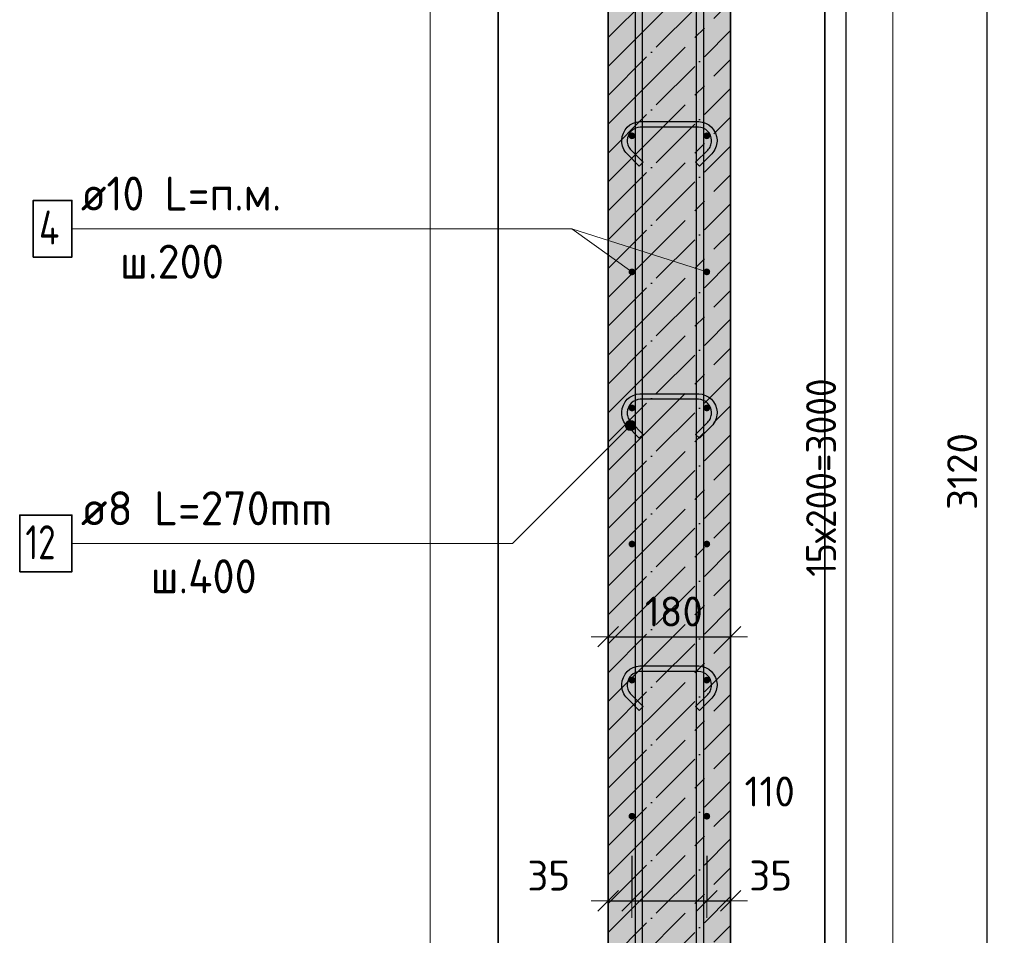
# Model space of a CAD drawing. Header units: millimetres. Extents: x -2995 to 60896, y -2809 to 57831.
# Tile 134 of 169: x 37796 to 39243, y 35480 to 36825. Entities that reach past the tile are written whole.
import ezdxf

# ---------------------------------------------------------------- set-up
doc = ezdxf.new("R2010")
doc.units = ezdxf.units.MM
doc.header["$PDMODE"] = 65
doc.linetypes.add('______11', pattern=[100, 80, -10, 0, -10])
doc.linetypes.add('______5', pattern=[220, 160, -20, 20, -20])
for name, color, linetype, lineweight in [('Standard', 7, 'Continuous', 25), ('Арм.стержн. вертикальными 1', 22, 'Continuous', 35), ('Арм.стержн.горизонт. 1', 180, 'Continuous', 35), ('Размерная линия_ общее', 7, 'Continuous', 13)]:
    doc.layers.add(name, color=color, linetype=linetype, lineweight=lineweight)
doc.layers.add('Арм.стержн.Стяжки', color=7, linetype='Continuous', lineweight=35, true_color=0x501e0f)
doc.styles.add('ISOCPEUR', font='ISOCPEUR')
doc.dimstyles.new('DIMSTYLE_3', dxfattribs={"dimtxt": 44, "dimasz": 50, "dimexe": 0, "dimexo": 0, "dimgap": 22, "dimtad": 2, "dimdec": 0, "dimrnd": 5, "dimzin": 12, "dimdsep": 46, "dimtxsty": 'ISOCPEUR', "dimblk1": 'ALL_ML_STRICH', "dimblk2": 'ALL_ML_STRICH', "dimsah": 1, "dimcen": 0, "dimclrd": 7, "dimclre": 256, "dimclrt": 7, "dimadec": 0, "dimazin": 0, "dimtfac": 1, "dimtdec": 0, "dimtix": 1, "dimtmove": 2, "dimatfit": 3, "dimfxl": 0, "dimtvp": 1.2, "dimtzin": 0, "dimlwd": 0, "dimlwe": -3, "dimarcsym": 0})
doc.dimstyles.new('DIMSTYLE_5', dxfattribs={"dimtxt": 44, "dimasz": 50, "dimexe": 0, "dimexo": 0, "dimgap": 22, "dimtad": 2, "dimdec": 0, "dimrnd": 5, "dimzin": 12, "dimdsep": 46, "dimtxsty": 'ISOCPEUR', "dimblk1": 'ALL_ML_STRICH', "dimblk2": 'ALL_ML_STRICH', "dimsah": 1, "dimcen": 0, "dimclrd": 7, "dimclre": 256, "dimclrt": 7, "dimadec": 0, "dimazin": 0, "dimtfac": 1, "dimtdec": 0, "dimtix": 1, "dimtmove": 2, "dimatfit": 3, "dimfxl": 0, "dimtzin": 0, "dimlwd": 0, "dimlwe": -3, "dimarcsym": 0})

# ---------------------------------------------------------------- blocks, each defined once
blk = doc.blocks.new('ALL_ML_STRICH')
at = {"color": 0, "linetype": 'ByBlock', "lineweight": -2}
for p, q in [((-0.3, -0.3), (0.3, 0.3)), ((0, -0.5), (0, 0.5)), ((-1, 0), (0.5, 0))]:
    blk.add_line(p, q, dxfattribs=at)
blk = doc.blocks.new('*D248')
at = {"layer": 'DEFPOINTS', "color": 7, "linetype": 'Continuous', "lineweight": 13, "transparency": 33554687}
for p in [(38661.2, 35928.6), (38661.2, 35918.6), (38841.2, 35926.9)]:
    blk.add_point(p, dxfattribs=at)
at = {"layer": 'Размерная линия_ общее', "color": 253, "linetype": 'Continuous', "lineweight": -2, "true_color": 0xa0a0a0, "transparency": 33554687}
for p, q in [((38661.2, 35918.6), (38661.2, 35918.6)), ((38841.2, 35918.6), (38841.2, 35918.6))]:
    blk.add_line(p, q, dxfattribs=at)
at = {"layer": 'Размерная линия_ общее', "color": 7, "linetype": 'Continuous', "lineweight": -2, "transparency": 33554687}
blk.add_line((38661.2, 35918.6), (38841.2, 35918.6), dxfattribs=at)
at = {"layer": 'Размерная линия_ общее', "color": 7, "linetype": 'Continuous', "lineweight": 13, "transparency": 33554687, "xscale": 50, "yscale": 50, "zscale": 50, "rotation": 180}
blk.add_blockref('ALL_ML_STRICH', (38661.2, 35918.6), dxfattribs=at)
at = {"layer": 'Размерная линия_ общее', "color": 7, "linetype": 'Continuous', "lineweight": 13, "transparency": 33554687, "xscale": 50, "yscale": 50, "zscale": 50}
blk.add_blockref('ALL_ML_STRICH', (38841.2, 35918.6), dxfattribs=at)
at = {"layer": 'Размерная линия_ общее', "color": 7, "linetype": 'Continuous', "lineweight": 13, "transparency": 33554687, "insert": (38757.8, 35955.6), "char_height": 44, "width": 132, "attachment_point": 5, "style": 'ISOCPEUR'}
blk.add_mtext('\\A1;{180}', dxfattribs=at)
blk = doc.blocks.new('*D249')
at = {"layer": 'DEFPOINTS', "color": 7, "linetype": 'Continuous', "lineweight": 13, "transparency": 33554687}
for p in [(38696.2, 35616.5), (38661.2, 35530.4), (38661.2, 35489.5)]:
    blk.add_point(p, dxfattribs=at)
at = {"layer": 'Размерная линия_ общее', "color": 253, "linetype": 'Continuous', "lineweight": -2, "true_color": 0xa0a0a0, "transparency": 33554687}
for p, q in [((38696.2, 35596.5), (38696.2, 35530.4)), ((38661.2, 35509.5), (38661.2, 35530.4))]:
    blk.add_line(p, q, dxfattribs=at)
at = {"layer": 'Размерная линия_ общее', "color": 7, "linetype": 'Continuous', "lineweight": -2, "transparency": 33554687}
blk.add_line((38661.2, 35530.4), (38696.2, 35530.4), dxfattribs=at)
at = {"layer": 'Размерная линия_ общее', "color": 7, "linetype": 'Continuous', "lineweight": 13, "transparency": 33554687, "xscale": 50, "yscale": 50, "zscale": 50, "rotation": 180}
blk.add_blockref('ALL_ML_STRICH', (38661.2, 35530.4), dxfattribs=at)
at = {"layer": 'Размерная линия_ общее', "color": 7, "linetype": 'Continuous', "lineweight": 13, "transparency": 33554687, "xscale": 50, "yscale": 50, "zscale": 50}
blk.add_blockref('ALL_ML_STRICH', (38696.2, 35530.4), dxfattribs=at)
at = {"layer": 'Размерная линия_ общее', "color": 7, "linetype": 'Continuous', "lineweight": 13, "transparency": 33554687, "insert": (38573.9, 35567.5), "char_height": 44, "width": 88, "attachment_point": 5, "style": 'ISOCPEUR'}
blk.add_mtext('\\A1;{35}', dxfattribs=at)
blk = doc.blocks.new('*D250')
at = {"layer": 'DEFPOINTS', "color": 7, "linetype": 'Continuous', "lineweight": 13, "transparency": 33554687}
for p in [(38696.2, 35616.5), (38806.2, 35616.5), (38696.2, 35530.4)]:
    blk.add_point(p, dxfattribs=at)
at = {"layer": 'Размерная линия_ общее', "color": 253, "linetype": 'Continuous', "lineweight": -2, "true_color": 0xa0a0a0, "transparency": 33554687}
for p, q in [((38696.2, 35596.5), (38696.2, 35530.4)), ((38806.2, 35596.5), (38806.2, 35530.4))]:
    blk.add_line(p, q, dxfattribs=at)
at = {"layer": 'Размерная линия_ общее', "color": 7, "linetype": 'Continuous', "lineweight": -2, "transparency": 33554687}
blk.add_line((38696.2, 35530.4), (38806.2, 35530.4), dxfattribs=at)
at = {"layer": 'Размерная линия_ общее', "color": 7, "linetype": 'Continuous', "lineweight": 13, "transparency": 33554687, "xscale": 50, "yscale": 50, "zscale": 50, "rotation": 180}
blk.add_blockref('ALL_ML_STRICH', (38696.2, 35530.4), dxfattribs=at)
at = {"layer": 'Размерная линия_ общее', "color": 7, "linetype": 'Continuous', "lineweight": 13, "transparency": 33554687, "xscale": 50, "yscale": 50, "zscale": 50}
blk.add_blockref('ALL_ML_STRICH', (38806.2, 35530.4), dxfattribs=at)
at = {"layer": 'Размерная линия_ общее', "color": 7, "linetype": 'Continuous', "lineweight": 13, "transparency": 33554687, "insert": (38898.6, 35691.1), "char_height": 44, "width": 132, "attachment_point": 5, "style": 'ISOCPEUR'}
blk.add_mtext('\\A1;{110}', dxfattribs=at)
blk = doc.blocks.new('*D251')
at = {"layer": 'DEFPOINTS', "color": 7, "linetype": 'Continuous', "lineweight": 13, "transparency": 33554687}
for p in [(38806.2, 35616.5), (38806.2, 35530.4), (38841.2, 35492.9)]:
    blk.add_point(p, dxfattribs=at)
at = {"layer": 'Размерная линия_ общее', "color": 253, "linetype": 'Continuous', "lineweight": -2, "true_color": 0xa0a0a0, "transparency": 33554687}
for p, q in [((38806.2, 35596.5), (38806.2, 35530.4)), ((38841.2, 35512.9), (38841.2, 35530.4))]:
    blk.add_line(p, q, dxfattribs=at)
at = {"layer": 'Размерная линия_ общее', "color": 7, "linetype": 'Continuous', "lineweight": -2, "transparency": 33554687}
blk.add_line((38806.2, 35530.4), (38841.2, 35530.4), dxfattribs=at)
at = {"layer": 'Размерная линия_ общее', "color": 7, "linetype": 'Continuous', "lineweight": 13, "transparency": 33554687, "xscale": 50, "yscale": 50, "zscale": 50, "rotation": 180}
blk.add_blockref('ALL_ML_STRICH', (38806.2, 35530.4), dxfattribs=at)
at = {"layer": 'Размерная линия_ общее', "color": 7, "linetype": 'Continuous', "lineweight": 13, "transparency": 33554687, "xscale": 50, "yscale": 50, "zscale": 50}
blk.add_blockref('ALL_ML_STRICH', (38841.2, 35530.4), dxfattribs=at)
at = {"layer": 'Размерная линия_ общее', "color": 7, "linetype": 'Continuous', "lineweight": 13, "transparency": 33554687, "insert": (38900.1, 35567.6), "char_height": 44, "width": 88, "attachment_point": 5, "style": 'ISOCPEUR'}
blk.add_mtext('\\A1;{35}', dxfattribs=at)
blk = doc.blocks.new('*D252')
at = {"layer": 'DEFPOINTS', "color": 7, "linetype": 'Continuous', "lineweight": 13, "transparency": 33554687}
for p in [(38841.2, 37714.8), (38889.2, 34594.8), (39218.5, 34594.8)]:
    blk.add_point(p, dxfattribs=at)
at = {"layer": 'Размерная линия_ общее', "color": 253, "linetype": 'Continuous', "lineweight": -2, "true_color": 0xa0a0a0, "transparency": 33554687}
for p, q in [((38861.2, 37714.8), (39218.5, 37714.8)), ((38909.2, 34594.8), (39218.5, 34594.8))]:
    blk.add_line(p, q, dxfattribs=at)
at = {"layer": 'Размерная линия_ общее', "color": 7, "linetype": 'Continuous', "lineweight": -2, "transparency": 33554687}
blk.add_line((39218.5, 34594.8), (39218.5, 37714.8), dxfattribs=at)
at = {"layer": 'Размерная линия_ общее', "color": 7, "linetype": 'Continuous', "lineweight": 13, "transparency": 33554687, "xscale": 50, "yscale": 50, "zscale": 50}
for p, rotation in [((39218.5, 37714.8), 90), ((39218.5, 34594.8), 270)]:
    blk.add_blockref('ALL_ML_STRICH', p, dxfattribs=dict(at, rotation=rotation))
at = {"layer": 'Размерная линия_ общее', "color": 7, "linetype": 'Continuous', "lineweight": 13, "transparency": 33554687, "insert": (39181.5, 36161.4), "char_height": 44, "width": 176, "attachment_point": 5, "rotation": 90, "style": 'ISOCPEUR'}
blk.add_mtext('\\A1;{3120}', dxfattribs=at)
blk = doc.blocks.new('*D257')
at = {"layer": 'DEFPOINTS', "color": 7, "linetype": 'Continuous', "lineweight": 13, "transparency": 33554687}
for p in [(38806.2, 37654.8), (38806.2, 34654.8), (39011.2, 34654.8)]:
    blk.add_point(p, dxfattribs=at)
at = {"layer": 'Размерная линия_ общее', "color": 253, "linetype": 'Continuous', "lineweight": -2, "true_color": 0xa0a0a0, "transparency": 33554687}
for p, q in [((38826.2, 37654.8), (39011.2, 37654.8)), ((38826.2, 34654.8), (39011.2, 34654.8))]:
    blk.add_line(p, q, dxfattribs=at)
at = {"layer": 'Размерная линия_ общее', "color": 7, "linetype": 'Continuous', "lineweight": -2, "transparency": 33554687}
blk.add_line((39011.2, 34654.8), (39011.2, 37654.8), dxfattribs=at)
at = {"layer": 'Размерная линия_ общее', "color": 7, "linetype": 'Continuous', "lineweight": 13, "transparency": 33554687, "xscale": 50, "yscale": 50, "zscale": 50}
for p, rotation in [((39011.2, 37654.8), 90), ((39011.2, 34654.8), 270)]:
    blk.add_blockref('ALL_ML_STRICH', p, dxfattribs=dict(at, rotation=rotation))
at = {"layer": 'Размерная линия_ общее', "color": 7, "linetype": 'Continuous', "lineweight": 13, "transparency": 33554687, "insert": (38952.2, 36006.8), "char_height": 44, "width": 2.2, "attachment_point": 1, "rotation": 90, "line_spacing_factor": 0.60241, "style": 'ISOCPEUR'}
blk.add_mtext('\\W0.91;15х200=3000', dxfattribs=at)

msp = doc.modelspace()

# ---------------------------------------------------------------- hatches: boundary and pattern name
at = {"layer": 'Арм.стержн.горизонт. 1', "linetype": 'Continuous', "lineweight": 50, "transparency": 33554687}
for points in [[(38701.2, 36654.8), (38700.8, 36656.7), (38699.8, 36658.3), (38698.1, 36659.4), (38696.2, 36659.8), (38694.3, 36659.4), (38692.7, 36658.3), (38691.6, 36656.7), (38691.2, 36654.8), (38691.6, 36652.9), (38692.7, 36651.3), (38694.3, 36650.2), (38696.2, 36649.8), (38698.1, 36650.2), (38699.8, 36651.3), (38700.8, 36652.9)], [(38811.2, 36654.8), (38810.8, 36656.7), (38809.8, 36658.3), (38808.1, 36659.4), (38806.2, 36659.8), (38804.3, 36659.4), (38802.7, 36658.3), (38801.6, 36656.7), (38801.2, 36654.8), (38801.6, 36652.9), (38802.7, 36651.3), (38804.3, 36650.2), (38806.2, 36649.8), (38808.1, 36650.2), (38809.8, 36651.3), (38810.8, 36652.9)], [(38701.2, 36454.8), (38700.8, 36456.7), (38699.8, 36458.3), (38698.1, 36459.4), (38696.2, 36459.8), (38694.3, 36459.4), (38692.7, 36458.3), (38691.6, 36456.7), (38691.2, 36454.8), (38691.6, 36452.9), (38692.7, 36451.3), (38694.3, 36450.2), (38696.2, 36449.8), (38698.1, 36450.2), (38699.8, 36451.3), (38700.8, 36452.9)], [(38811.2, 36454.8), (38810.8, 36456.7), (38809.8, 36458.3), (38808.1, 36459.4), (38806.2, 36459.8), (38804.3, 36459.4), (38802.7, 36458.3), (38801.6, 36456.7), (38801.2, 36454.8), (38801.6, 36452.9), (38802.7, 36451.3), (38804.3, 36450.2), (38806.2, 36449.8), (38808.1, 36450.2), (38809.8, 36451.3), (38810.8, 36452.9)], [(38701.2, 36254.8), (38700.8, 36256.7), (38699.8, 36258.3), (38698.1, 36259.4), (38696.2, 36259.8), (38694.3, 36259.4), (38692.7, 36258.3), (38691.6, 36256.7), (38691.2, 36254.8), (38691.6, 36252.9), (38692.7, 36251.3), (38694.3, 36250.2), (38696.2, 36249.8), (38698.1, 36250.2), (38699.8, 36251.3), (38700.8, 36252.9)], [(38811.2, 36254.8), (38810.8, 36256.7), (38809.8, 36258.3), (38808.1, 36259.4), (38806.2, 36259.8), (38804.3, 36259.4), (38802.7, 36258.3), (38801.6, 36256.7), (38801.2, 36254.8), (38801.6, 36252.9), (38802.7, 36251.3), (38804.3, 36250.2), (38806.2, 36249.8), (38808.1, 36250.2), (38809.8, 36251.3), (38810.8, 36252.9)], [(38701.2, 36054.8), (38700.8, 36056.7), (38699.8, 36058.3), (38698.1, 36059.4), (38696.2, 36059.8), (38694.3, 36059.4), (38692.7, 36058.3), (38691.6, 36056.7), (38691.2, 36054.8), (38691.6, 36052.9), (38692.7, 36051.3), (38694.3, 36050.2), (38696.2, 36049.8), (38698.1, 36050.2), (38699.8, 36051.3), (38700.8, 36052.9)], [(38811.2, 36054.8), (38810.8, 36056.7), (38809.8, 36058.3), (38808.1, 36059.4), (38806.2, 36059.8), (38804.3, 36059.4), (38802.7, 36058.3), (38801.6, 36056.7), (38801.2, 36054.8), (38801.6, 36052.9), (38802.7, 36051.3), (38804.3, 36050.2), (38806.2, 36049.8), (38808.1, 36050.2), (38809.8, 36051.3), (38810.8, 36052.9)], [(38701.2, 35854.8), (38700.8, 35856.7), (38699.8, 35858.3), (38698.1, 35859.4), (38696.2, 35859.8), (38694.3, 35859.4), (38692.7, 35858.3), (38691.6, 35856.7), (38691.2, 35854.8), (38691.6, 35852.9), (38692.7, 35851.3), (38694.3, 35850.2), (38696.2, 35849.8), (38698.1, 35850.2), (38699.8, 35851.3), (38700.8, 35852.9)], [(38811.2, 35854.8), (38810.8, 35856.7), (38809.8, 35858.3), (38808.1, 35859.4), (38806.2, 35859.8), (38804.3, 35859.4), (38802.7, 35858.3), (38801.6, 35856.7), (38801.2, 35854.8), (38801.6, 35852.9), (38802.7, 35851.3), (38804.3, 35850.2), (38806.2, 35849.8), (38808.1, 35850.2), (38809.8, 35851.3), (38810.8, 35852.9)], [(38701.2, 35654.8), (38700.8, 35656.7), (38699.8, 35658.3), (38698.1, 35659.4), (38696.2, 35659.8), (38694.3, 35659.4), (38692.7, 35658.3), (38691.6, 35656.7), (38691.2, 35654.8), (38691.6, 35652.9), (38692.7, 35651.3), (38694.3, 35650.2), (38696.2, 35649.8), (38698.1, 35650.2), (38699.8, 35651.3), (38700.8, 35652.9)], [(38811.2, 35654.8), (38810.8, 35656.7), (38809.8, 35658.3), (38808.1, 35659.4), (38806.2, 35659.8), (38804.3, 35659.4), (38802.7, 35658.3), (38801.6, 35656.7), (38801.2, 35654.8), (38801.6, 35652.9), (38802.7, 35651.3), (38804.3, 35650.2), (38806.2, 35649.8), (38808.1, 35650.2), (38809.8, 35651.3), (38810.8, 35652.9)]]:
    msp.add_hatch(color=4, dxfattribs=at).paths.add_polyline_path(points)
at = {"layer": 'Арм.стержн.Стяжки', "linetype": 'Continuous', "lineweight": 13, "transparency": 33554687}
for points in [[(38688.6, 36234.4), (38701.1, 36227.2), (38691.9, 36236.3)], [(38691.9, 36236.3), (38701.1, 36227.2), (38701.1, 36231)], [(38691.9, 36236.3), (38701.1, 36231), (38695.8, 36236.3)], [(38695.8, 36236.3), (38701.1, 36231), (38699.2, 36234.4)], [(38686.6, 36231), (38699.2, 36223.8), (38688.6, 36234.4)], [(38686.6, 36227.2), (38695.8, 36221.9), (38686.6, 36231)], [(38686.6, 36231), (38695.8, 36221.9), (38699.2, 36223.8)], [(38691.9, 36221.9), (38686.6, 36227.2), (38688.6, 36223.8)], [(38686.6, 36227.2), (38691.9, 36221.9), (38695.8, 36221.9)], [(38688.6, 36234.4), (38699.2, 36223.8), (38701.1, 36227.2)]]:
    msp.add_hatch(color=7, dxfattribs=at).paths.add_polyline_path(points)
at = {"layer": 'Размерная линия_ общее', "linetype": 'Continuous', "lineweight": -3, "true_color": 0xc7c7c7, "transparency": 33554687}
msp.add_hatch(color=9, dxfattribs=at).paths.add_polyline_path([(38661.2, 37714.8), (38661.2, 34594.8), (38841.2, 34594.8), (38841.2, 37714.8)])

# ---------------------------------------------------------------- linework, layer by layer
at = {"color": 52, "linetype": 'Continuous', "lineweight": -3, "transparency": 33554687}
for p, q in [((38499.8, 34429.8), (38499.8, 39105.5)), ((38499.8, 39105.5), (38499.8, 34429.8)), ((38979.8, 34429.8), (38979.8, 39105.5)), ((38979.8, 39105.5), (38979.8, 34429.8))]:
    msp.add_line(p, q, dxfattribs=at)
at = {"layer": 'Standard', "color": 7, "linetype": 'Continuous', "lineweight": 13, "transparency": 33554687}
msp.add_line((38806.2, 36454.8), (38608, 36518.2), dxfattribs=at)
msp.add_lwpolyline([(38399.8, 34329.8), (39079.8, 34329.8), (39079.8, 39205.5), (38399.8, 39205.5), (38399.8, 34329.8)], dxfattribs=at)
at = {"layer": 'Арм.стержн. вертикальными 1', "color": 4, "linetype": 'Continuous', "lineweight": 25, "transparency": 33554687}
for points in [[(38701.2, 34594.8), (38701.2, 38954.8), (38711.2, 38954.8), (38711.2, 34594.8), (38701.2, 34594.8)], [(38791.2, 34594.8), (38791.2, 38954.8), (38801.2, 38954.8), (38801.2, 34594.8), (38791.2, 34594.8)]]:
    msp.add_lwpolyline(points, dxfattribs=at)
at = {"layer": 'Арм.стержн.горизонт. 1', "color": 7, "linetype": 'Continuous', "lineweight": 13, "transparency": 33554687}
for p, q in [((37873, 36518.2), (38608, 36518.2)), ((38608, 36518.2), (38696.2, 36454.8))]:
    msp.add_line(p, q, dxfattribs=at)
at = {"layer": 'Арм.стержн.горизонт. 1', "color": 7, "linetype": 'Continuous', "lineweight": 35, "transparency": 33554687}
msp.add_lwpolyline([(37816.3, 36476.6), (37873, 36476.6), (37873, 36559.9), (37816.3, 36559.9), (37816.3, 36476.6)], dxfattribs=at)
at = {"layer": 'Арм.стержн.Стяжки', "color": 7, "linetype": 'Continuous', "lineweight": 13, "transparency": 33554687}
for p, q in [((38520.5, 36055.7), (38693.9, 36229.1)), ((38688.6, 36234.4), (38688.6, 36234.4)), ((38688.6, 36223.8), (38688.6, 36223.8)), ((38699.2, 36234.4), (38699.2, 36234.4)), ((38699.2, 36223.8), (38699.2, 36223.8)), ((37873, 36055.7), (38520.5, 36055.7))]:
    msp.add_line(p, q, dxfattribs=at)
at = {"layer": 'Арм.стержн.Стяжки', "color": 40, "linetype": 'Continuous', "lineweight": 25, "transparency": 33554687}
for points in [[(38707, 36610.3), (38689, 36628.3), (38687.3, 36630.2), (38685.8, 36632.4), (38684.4, 36634.6), (38683.3, 36636.9), (38682.5, 36639.4), (38681.8, 36641.9), (38681.4, 36644.5), (38681.2, 36647), (38681.2, 36649), (38681.9, 36653.9), (38683.6, 36658.9), (38686.2, 36663.6), (38689.4, 36667.5), (38693.3, 36670.7), (38697.9, 36673.3), (38703, 36675), (38707.9, 36675.7), (38794.5, 36675.7), (38799.4, 36675), (38804.5, 36673.3), (38809.2, 36670.7), (38813, 36667.5), (38816.2, 36663.6), (38818.9, 36658.9), (38820.5, 36653.9), (38821.2, 36649), (38821.2, 36647), (38821, 36644.5), (38820.6, 36641.9), (38820, 36639.4), (38819.1, 36636.9), (38818, 36634.6), (38816.7, 36632.4), (38815.1, 36630.2), (38813.5, 36628.3), (38795.4, 36610.3), (38789.8, 36615.9), (38807.6, 36633.8), (38808.9, 36635.2), (38810, 36636.7), (38810.9, 36638.3), (38811.7, 36640), (38812.3, 36641.7), (38812.8, 36643.5), (38813.1, 36645.4), (38813.2, 36647.3), (38813.2, 36648.4), (38812.7, 36652), (38811.5, 36655.7), (38809.6, 36659.1), (38807.4, 36661.8), (38804.6, 36664.1), (38801.3, 36665.9), (38797.6, 36667.2), (38794, 36667.7), (38708.5, 36667.7), (38704.8, 36667.2), (38701.2, 36665.9), (38697.8, 36664.1), (38695.1, 36661.8), (38692.8, 36659.1), (38690.9, 36655.7), (38689.7, 36652), (38689.2, 36648.4), (38689.2, 36647.3), (38689.4, 36645.4), (38689.7, 36643.5), (38690.1, 36641.7), (38690.7, 36640), (38691.5, 36638.3), (38692.5, 36636.7), (38693.6, 36635.2), (38694.8, 36633.8), (38712.7, 36615.9), (38707, 36610.3)], [(38707, 36210.3), (38689, 36228.3), (38687.3, 36230.2), (38685.8, 36232.4), (38684.4, 36234.6), (38683.3, 36236.9), (38682.5, 36239.4), (38681.8, 36241.9), (38681.4, 36244.5), (38681.2, 36247), (38681.2, 36249), (38681.9, 36253.9), (38683.6, 36258.9), (38686.2, 36263.6), (38689.4, 36267.5), (38693.3, 36270.7), (38697.9, 36273.3), (38703, 36275), (38707.9, 36275.7), (38794.5, 36275.7), (38799.4, 36275), (38804.5, 36273.3), (38809.2, 36270.7), (38813, 36267.5), (38816.2, 36263.6), (38818.9, 36258.9), (38820.5, 36253.9), (38821.2, 36249), (38821.2, 36247), (38821, 36244.5), (38820.6, 36241.9), (38820, 36239.4), (38819.1, 36236.9), (38818, 36234.6), (38816.7, 36232.4), (38815.1, 36230.2), (38813.5, 36228.3), (38795.4, 36210.3), (38789.8, 36215.9), (38807.6, 36233.8), (38808.9, 36235.2), (38810, 36236.7), (38810.9, 36238.3), (38811.7, 36240), (38812.3, 36241.7), (38812.8, 36243.5), (38813.1, 36245.4), (38813.2, 36247.3), (38813.2, 36248.4), (38812.7, 36252), (38811.5, 36255.7), (38809.6, 36259.1), (38807.4, 36261.8), (38804.6, 36264.1), (38801.3, 36265.9), (38797.6, 36267.2), (38794, 36267.7), (38708.5, 36267.7), (38704.8, 36267.2), (38701.2, 36265.9), (38697.8, 36264.1), (38695.1, 36261.8), (38692.8, 36259.1), (38690.9, 36255.7), (38689.7, 36252), (38689.2, 36248.4), (38689.2, 36247.3), (38689.4, 36245.4), (38689.7, 36243.5), (38690.1, 36241.7), (38690.7, 36240), (38691.5, 36238.3), (38692.5, 36236.7), (38693.6, 36235.2), (38694.8, 36233.8), (38712.7, 36215.9), (38707, 36210.3)], [(38707, 35810.3), (38689, 35828.3), (38687.3, 35830.2), (38685.8, 35832.4), (38684.4, 35834.6), (38683.3, 35836.9), (38682.5, 35839.4), (38681.8, 35841.9), (38681.4, 35844.5), (38681.2, 35847), (38681.2, 35849), (38681.9, 35853.9), (38683.6, 35858.9), (38686.2, 35863.6), (38689.4, 35867.5), (38693.3, 35870.7), (38697.9, 35873.3), (38703, 35875), (38707.9, 35875.7), (38794.5, 35875.7), (38799.4, 35875), (38804.5, 35873.3), (38809.2, 35870.7), (38813, 35867.5), (38816.2, 35863.6), (38818.9, 35858.9), (38820.5, 35853.9), (38821.2, 35849), (38821.2, 35847), (38821, 35844.5), (38820.6, 35841.9), (38820, 35839.4), (38819.1, 35836.9), (38818, 35834.6), (38816.7, 35832.4), (38815.1, 35830.2), (38813.5, 35828.3), (38795.4, 35810.3), (38789.8, 35815.9), (38807.6, 35833.8), (38808.9, 35835.2), (38810, 35836.7), (38810.9, 35838.3), (38811.7, 35840), (38812.3, 35841.7), (38812.8, 35843.5), (38813.1, 35845.4), (38813.2, 35847.3), (38813.2, 35848.4), (38812.7, 35852), (38811.5, 35855.7), (38809.6, 35859.1), (38807.4, 35861.8), (38804.6, 35864.1), (38801.3, 35865.9), (38797.6, 35867.2), (38794, 35867.7), (38708.5, 35867.7), (38704.8, 35867.2), (38701.2, 35865.9), (38697.8, 35864.1), (38695.1, 35861.8), (38692.8, 35859.1), (38690.9, 35855.7), (38689.7, 35852), (38689.2, 35848.4), (38689.2, 35847.3), (38689.4, 35845.4), (38689.7, 35843.5), (38690.1, 35841.7), (38690.7, 35840), (38691.5, 35838.3), (38692.5, 35836.7), (38693.6, 35835.2), (38694.8, 35833.8), (38712.7, 35815.9), (38707, 35810.3)]]:
    msp.add_lwpolyline(points, dxfattribs=at)
at = {"layer": 'Арм.стержн.Стяжки', "color": 7, "linetype": 'Continuous', "lineweight": 35, "transparency": 33554687}
msp.add_lwpolyline([(37796.3, 36014.1), (37873, 36014.1), (37873, 36097.4), (37796.3, 36097.4), (37796.3, 36014.1)], dxfattribs=at)
at = {"layer": 'Арм.стержн.Стяжки', "color": 7, "linetype": 'Continuous', "lineweight": 13, "transparency": 33554687}
msp.add_circle((38693.9, 36229.1), 7.5, dxfattribs=at)
at = {"layer": 'Размерная линия_ общее', "color": 7, "linetype": 'Continuous', "lineweight": 35, "transparency": 33554687}
for p, q in [((38661.2, 37714.8), (38661.2, 34594.8)), ((38841.2, 34594.8), (38841.2, 37714.8))]:
    msp.add_line(p, q, dxfattribs=at)
at = {"layer": 'Размерная линия_ общее', "color": 253, "linetype": '______11', "lineweight": -3, "true_color": 0xababab, "transparency": 33554687}
for p, q in [((38661.2, 36799.1), (38841.2, 36979.1)), ((38661.2, 36714.2), (38841.2, 36894.2)), ((38661.2, 36629.4), (38841.2, 36809.4)), ((38661.2, 36544.5), (38841.2, 36724.5)), ((38661.2, 36459.7), (38841.2, 36639.7)), ((38661.2, 36374.8), (38841.2, 36554.8)), ((38661.2, 36290), (38841.2, 36470)), ((38661.2, 36205.1), (38841.2, 36385.1)), ((38661.2, 36120.3), (38841.2, 36300.3)), ((38661.2, 36035.4), (38841.2, 36215.4)), ((38661.2, 35950.6), (38841.2, 36130.6)), ((38661.2, 35865.7), (38841.2, 36045.7)), ((38661.2, 35780.9), (38841.2, 35960.9)), ((38661.2, 35696), (38841.2, 35876)), ((38661.2, 35611.1), (38841.2, 35791.1)), ((38661.2, 35526.3), (38841.2, 35706.3)), ((38661.2, 35441.4), (38841.2, 35621.4)), ((38661.2, 35356.6), (38841.2, 35536.6))]:
    msp.add_line(p, q, dxfattribs=at)
at = {"layer": 'Размерная линия_ общее', "color": 253, "linetype": '______5', "lineweight": -3, "true_color": 0xababab, "transparency": 33554687}
for p, q in [((38661.2, 36756.7), (38841.2, 36936.7)), ((38661.2, 36671.8), (38841.2, 36851.8)), ((38661.2, 36587), (38841.2, 36767)), ((38661.2, 36502.1), (38841.2, 36682.1)), ((38661.2, 36417.3), (38841.2, 36597.3)), ((38661.2, 36332.4), (38841.2, 36512.4)), ((38661.2, 36247.5), (38841.2, 36427.5)), ((38661.2, 36162.7), (38841.2, 36342.7)), ((38661.2, 36077.8), (38841.2, 36257.8)), ((38661.2, 35993), (38841.2, 36173)), ((38661.2, 35908.1), (38841.2, 36088.1)), ((38661.2, 35823.3), (38841.2, 36003.3)), ((38661.2, 35738.4), (38841.2, 35918.4)), ((38661.2, 35653.6), (38841.2, 35833.6)), ((38661.2, 35568.7), (38841.2, 35748.7)), ((38661.2, 35483.9), (38841.2, 35663.9)), ((38661.2, 35399), (38841.2, 35579)), ((38661.2, 35314.2), (38841.2, 35494.2))]:
    msp.add_line(p, q, dxfattribs=at)

# ---------------------------------------------------------------- texts
at = {"layer": 'Арм.стержн.горизонт. 1', "color": 7, "linetype": 'Continuous', "lineweight": 25, "transparency": 33554687, "char_height": 50, "attachment_point": 7, "style": 'ISOCPEUR'}
for s, insert, width in [('\\W0.94;ø10 L=п.м.', (37886.3, 36544.9), 333.305), ('\\W0.80;4', (37824.7, 36494.9), 59.972), ('\\W0.95;ш.200 ', (37943.8, 36444.9), 218.666)]:
    msp.add_mtext(s, dxfattribs=dict(at, insert=insert, width=width))
at = {"layer": 'Арм.стержн.Стяжки', "color": 7, "linetype": 'Continuous', "lineweight": 25, "transparency": 33554687, "char_height": 50, "attachment_point": 7, "style": 'ISOCPEUR'}
for s, insert, width in [('\\W0.98;ø8 L=270mm ', (37886.3, 36082.4), 429.211), ('\\W0.75;12', (37804.7, 36032.4), 78.713), ('\\W0.95;ш.400 ', (37988.8, 35982.4), 223.706)]:
    msp.add_mtext(s, dxfattribs=dict(at, insert=insert, width=width))

# ---------------------------------------------------------------- dimensions: what is measured, and where the dimension line sits
at = {"layer": 'Размерная линия_ общее', "color": 7, "linetype": 'Continuous', "lineweight": 13, "transparency": 33554687}
dim = msp.add_linear_dim(base=(39218.5, 37714.8), p1=(38909.2, 34594.8), p2=(38861.2, 37714.8), angle=90, dimstyle='DIMSTYLE_5', override={"dimpost": '<>', "dimclrd": 7, "dimclre": 253, "dimclrt": 7, "dimlwd": 0, "dimlwe": 65533}, dxfattribs=at)
dim.commit()
dim.dimension.update_dxf_attribs({"geometry": '*D252', "text_midpoint": (39181.5, 36161.4), "dimtype": 160})
dim = msp.add_linear_dim(base=(39011.2, 37654.8), p1=(38826.2, 34654.8), p2=(38826.2, 37654.8), angle=90, text='\\W0.91;15х200=3000', dimstyle='DIMSTYLE_5', override={"dimpost": '<>', "dimclrd": 7, "dimclre": 253, "dimclrt": 7, "dimlwd": 0, "dimlwe": 65533}, dxfattribs=at)
dim.commit()
dim.dimension.update_dxf_attribs({"geometry": '*D257', "text_midpoint": (38989.2, 36154.8), "dimtype": 160})
for base, p1, p2, dimstyle, picture, middle in [((38841.2, 35918.6), (38661.2, 35918.6), (38841.2, 35918.6), 'DIMSTYLE_5', '*D248', (38757.8, 35955.6)), ((38806.2, 35530.4), (38696.2, 35596.5), (38806.2, 35596.5), 'DIMSTYLE_3', '*D250', (38898.6, 35691.1)), ((38696.2, 35530.4), (38661.2, 35509.5), (38696.2, 35596.5), 'DIMSTYLE_3', '*D249', (38573.9, 35567.5)), ((38841.2, 35530.4), (38806.2, 35596.5), (38841.2, 35512.9), 'DIMSTYLE_3', '*D251', (38900.1, 35567.6))]:
    dim = msp.add_linear_dim(base=base, p1=p1, p2=p2, dimstyle=dimstyle, override={"dimpost": '<>', "dimclrd": 7, "dimclre": 253, "dimclrt": 7, "dimlwd": 0, "dimlwe": 65533}, dxfattribs=at)
    dim.commit()
    dim.dimension.update_dxf_attribs({"geometry": picture, "text_midpoint": middle, "dimtype": 160})

doc.saveas('drawing.dxf')
